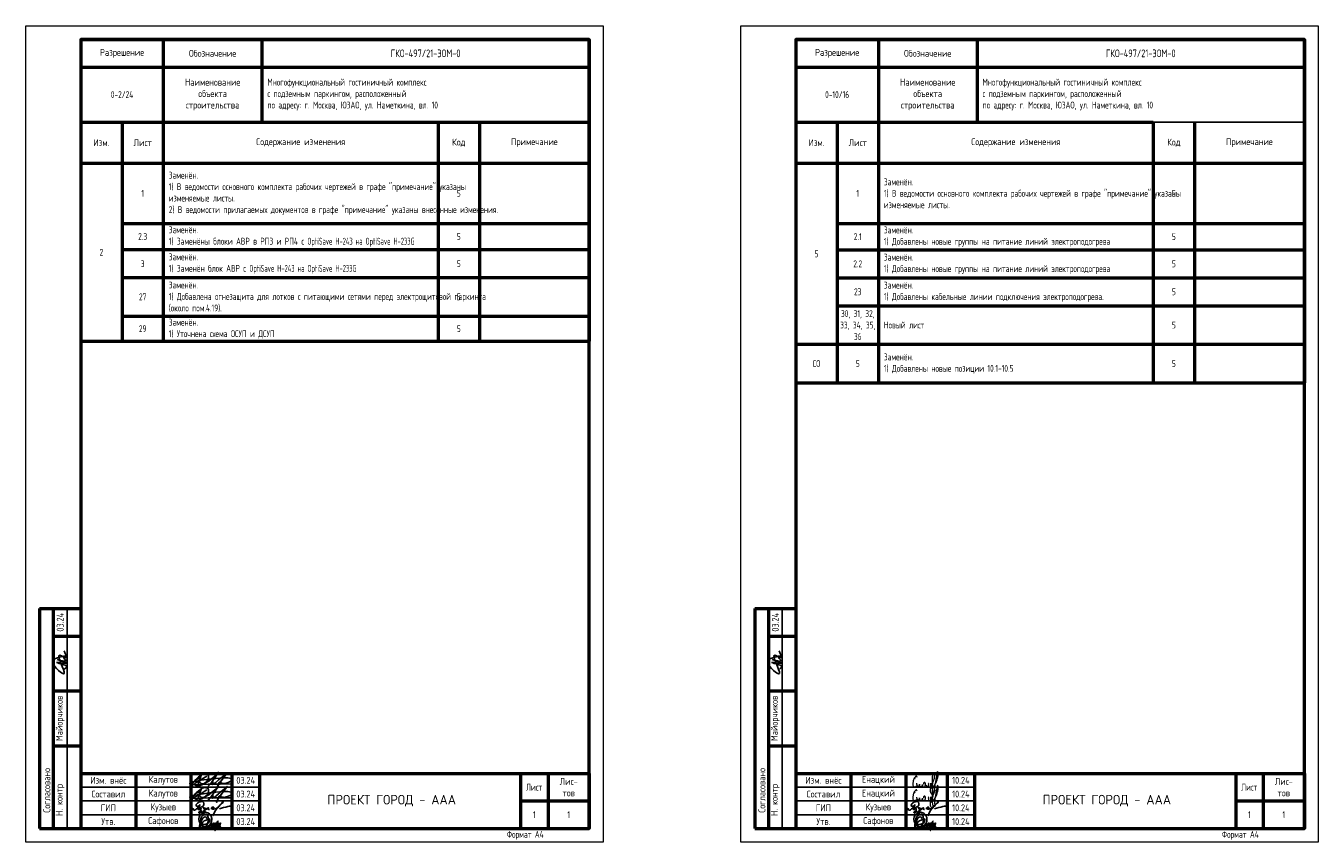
# Model space of a CAD drawing. Header units: millimetres. Extents: x -101899 to 582947, y -77476 to 345289.
# Tile 68 of 100: x 3782 to 50798, y 230389 to 260089. Entities that reach past the tile are written whole.
import ezdxf

# ---------------------------------------------------------------- set-up
doc = ezdxf.new("R2010")
doc.units = ezdxf.units.MM
doc.layers.add('A-____-NOTE-TEXT', color=5, linetype='Continuous', lineweight=5, true_color=0x0000ff)
doc.layers.add('pecat', color=7, linetype='Continuous')
doc.layers.add('ФОРМАТ', color=7, linetype='Continuous', lineweight=18)
doc.styles.add('$_Electrical_gost', font='cs_gost2304.shx', dxfattribs={"width": 0.8})
doc.styles.get("Standard").update_dxf_attribs({"font": 'arial.ttf'})

# ---------------------------------------------------------------- blocks, each defined once
blk = doc.blocks.new('*T375')
at = {"color": 0, "linetype": 'ByBlock', "lineweight": 50, "transparency": 16777216}
for p, q in [((0, 0), (18500, 0)), ((0, 0), (0, -10978)), ((3000, 0), (3000, -10978)), ((6590, 0), (6590, -3000)), ((18500, 0), (18500, -10978)), ((0, -1000), (18500, -1000)), ((0, -3000), (18500, -3000)), ((1500, -3000), (1500, -10978)), ((13000, -3000), (13000, -10978)), ((14500, -3000), (14500, -10978)), ((0, -4500), (18500, -4500)), ((1500, -6686), (18500, -6686)), ((1500, -7643), (18500, -7643)), ((1500, -8660), (18500, -8660)), ((1500, -10059), (18500, -10059)), ((0, -10978), (18500, -10978))]:
    blk.add_line(p, q, dxfattribs=at)
at = {"color": 0, "transparency": 16777216, "char_height": 250, "style": '$_Electrical_gost'}
for s, insert, width, attachment_point in [('\\A1;{\\W1;\\C256;Разрешение}', (1500, -500), 2700, 5), ('\\A1;{\\W1;\\C256;Обозначение}', (4795, -500), 3289.74, 5), ('{\\H1.125x;\\C256;ГКО-497/21-ЭОМ-0}', (12545, -500), 11610.26, 5), ('0-2/24', (1500, -2000), 2800, 5), ('\\A1;{\\W1;\\C256;Наименование \\Pобъекта\\Pстроительства}', (4795, -2000), 3189.74, 5), ('{\\C256;Многофункциональный гостиничный комплекс\\Pс подземным паркингом, расположенный\\Pпо адресу: г. Москва, ЮЗАО, ул. Наметкина, вл. 10}', (6790, -2000), 11510.26, 4), ('{\\W1;Изм.}', (750, -3750), 1300, 5), ('{\\W1;Лист}', (2250, -3750), 1300, 5), ('\\A1;{\\W1;\\C256;Содержание изменения}', (8000, -3750), 9600, 5), ('{\\W1;Код}', (13750, -3750), 1100, 5), ('{\\W1;Примечание}', (16500, -3750), 3600, 5), ('Заменён.\\P1) В ведомости основного комплекта рабочих чертежей в графе "примечание" указаны изменяемые листы.\\P2) В ведомости прилагаемых документов в графе "примечание" указаны внесённые изменения.', (3200, -5593), 9600, 4), ('1', (2250, -5593), 1300, 5), ('5', (13750, -5593), 1100, 5), ('2.3', (2250, -7165), 1300, 5), ('Заменён.\\P1) Заменёны блоки АВР в РП3 и РП4 с {\\W0.7;\\C256;OptiSave Н-243 на OptiSave Н-233G}', (3200, -7165), 9600, 4), ('5', (13750, -7165), 1100, 5), ('2', (750, -7739), 1300, 5), ('3', (2250, -8152), 1300, 5), ('Заменён.\\P1) Заменён блок АВР с {\\W0.7;\\C256;OptiSave Н-243 на OptiSave Н-233G}', (3200, -8152), 9600, 4), ('5', (13750, -8152), 1100, 5), ('Заменён.\\P1) Добавлена огнезащита для лотков с питающими сетями перед электрощитовой паркинга (около пом.4.19).', (3200, -9359), 9600, 4), ('27', (2250, -9359), 1300, 5), ('5', (13750, -9359), 1100, 5), ('Заменён.\\P1) Уточнена схема ОСУП и ДСУП', (3200, -10518), 9600, 4), ('29', (2250, -10518), 1300, 5), ('5', (13750, -10518), 1100, 5)]:
    blk.add_mtext(s, dxfattribs=dict(at, insert=insert, width=width, attachment_point=attachment_point))
blk = doc.blocks.new('*T377')
at = {"color": 0, "linetype": 'ByBlock', "lineweight": 50, "transparency": 16777216}
for p, q in [((0, 0), (18500, 0)), ((0, 0), (0, -2000)), ((2000, 0), (2000, -2000)), ((4000, 0), (4000, -2000)), ((5500, 0), (5500, -2000)), ((6500, 0), (6500, -2000)), ((16000, 0), (16000, -2000)), ((17000, 0), (17000, -2000)), ((18500, 0), (18500, -2000)), ((16000, -1000), (18500, -1000)), ((4000, -2000), (5500, -2000)), ((6500, -2000), (18500, -2000))]:
    blk.add_line(p, q, dxfattribs=at)
at = {"color": 0, "linetype": 'ByBlock', "lineweight": -2, "transparency": 16777216}
for p, q in [((0, -500), (6500, -500)), ((0, -1000), (6500, -1000)), ((0, -1500), (6500, -1500)), ((0, -2000), (4000, -2000)), ((5500, -2000), (6500, -2000))]:
    blk.add_line(p, q, dxfattribs=at)
at = {"color": 0, "transparency": 16777216, "char_height": 250, "style": '$_Electrical_gost'}
for s, insert, width, attachment_point in [('{\\W0.9;Изм. внёс}', (1000, -250), 1990, 5), ('{\\W0.9;Калутов}', (3000, -250), 1990, 5), ('{\\W0.9;03.24}', (6000, -250), 990, 5), ('Лист', (16200, -500), 600, 4), ('{\\W1;Лис-\\Pтов} ', (17750, -500), 1100, 5), ('{\\W1;Составил}', (1000, -750), 1990, 5), ('{\\W0.9;Калутов}', (3000, -750), 1990, 5), ('{\\W0.9;03.24}', (6000, -750), 990, 5), ('{\\W1;ГИП}', (1000, -1250), 1990, 5), ('{\\W0.9;Кузыев}', (3000, -1250), 1990, 5), ('{\\W0.9;03.24}', (6000, -1250), 990, 5), ('1', (16500, -1500), 600, 5), ('1', (17750, -1500), 1100, 5), ('{\\W1;Утв.}', (1000, -1750), 1990, 5), ('{\\W0.9;Сафонов}', (3000, -1750), 1990, 5), ('{\\W0.9;03.24}', (6000, -1750), 990, 5)]:
    blk.add_mtext(s, dxfattribs=dict(at, insert=insert, width=width, attachment_point=attachment_point))
blk = doc.blocks.new('*T378')
at = {"color": 0, "linetype": 'ByBlock', "lineweight": 50, "transparency": 16777216}
for p, q in [((0, 0), (1500, 0)), ((0, 0), (0, -8000)), ((500, 0), (500, -8000)), ((1500, 0), (1500, -8000)), ((500, -1000), (1500, -1000)), ((500, -3000), (1500, -3000)), ((500, -5000), (1500, -5000)), ((0, -8000), (1500, -8000))]:
    blk.add_line(p, q, dxfattribs=at)
at = {"color": 0, "linetype": 'ByBlock', "lineweight": -2, "transparency": 16777216}
blk.add_line((1000, 0), (1000, -8000), dxfattribs=at)
at = {"color": 0, "transparency": 16777216, "char_height": 250, "rotation": 90, "style": '$_Electrical_gost'}
for s, insert, width, attachment_point in [('{\\W0.9;03.24}', (750, -500), 990, 5), ('{\\W0.9;Майорчиков}', (750, -4000), 1990, 5), ('{\\W1;   Согласовано}', (388, -6826), 7990, 8), ('{\\W1;   Н. контр}', (906, -7175), 2990, 8)]:
    blk.add_mtext(s, dxfattribs=dict(at, insert=insert, width=width, attachment_point=attachment_point))
blk = doc.blocks.new('А.Майорчиков')
at = {"layer": 'pecat', "color": 0, "linetype": 'ByBlock', "lineweight": -2}
for points in [[(9.15, 0.19), (6.53, 5.2), (2.48, 0.9), (9.34, 2.54), (8.41, 0.28), (10.98, 0.93)], [(4.13, 0.87), (4.88, 0.03), (6.46, 3.37), (6.66, 3.84)], [(7.72, 3.61), (6.35, 0.21), (6.57, 3.01), (6.66, 3.84)], [(7.72, 3.61), (7.56, 0.35), (8.6, 1.07), (9.07, 0.08), (9.15, 0.19)]]:
    blk.add_spline(points, degree=3, dxfattribs=at)
blk = doc.blocks.new('*T467')
at = {"color": 0, "linetype": 'ByBlock', "lineweight": 50, "transparency": 16777216}
for p, q in [((0, 0), (18500, 0)), ((0, 0), (0, -12490)), ((3000, 0), (3000, -12490)), ((6590, 0), (6590, -3000)), ((18500, 0), (18500, -12490)), ((0, -1000), (18500, -1000)), ((0, -3000), (13000, -3000)), ((1500, -3000), (1500, -12490)), ((13000, -3000), (13000, -12490)), ((14500, -3000), (14500, -12490)), ((0, -4500), (18500, -4500)), ((1500, -6686), (18500, -6686)), ((1500, -7651), (18500, -7651)), ((1500, -8668), (18500, -8668)), ((1500, -9685), (18500, -9685)), ((0, -11087), (18500, -11087)), ((0, -12490), (18500, -12490))]:
    blk.add_line(p, q, dxfattribs=at)
at = {"color": 0, "linetype": 'ByBlock', "lineweight": -2, "transparency": 16777216}
blk.add_line((13000, -3000), (18500, -3000), dxfattribs=at)
at = {"color": 0, "transparency": 16777216, "char_height": 250, "style": '$_Electrical_gost'}
for s, insert, width, attachment_point in [('\\A1;{\\W1;\\C256;Разрешение}', (1500, -500), 2700, 5), ('\\A1;{\\W1;\\C256;Обозначение}', (4795, -500), 3289.74, 5), ('{\\H1.125x;\\C256;ГКО-497/21-ЭОМ-0}', (12545, -500), 11610.26, 5), ('0-10/16', (1500, -2000), 2800, 5), ('\\A1;{\\W1;\\C256;Наименование \\Pобъекта\\Pстроительства}', (4795, -2000), 3189.74, 5), ('{\\C256;Многофункциональный гостиничный комплекс\\Pс подземным паркингом, расположенный\\Pпо адресу: г. Москва, ЮЗАО, ул. Наметкина, вл. 10}', (6790, -2000), 11510.26, 4), ('{\\W1;Изм.}', (750, -3750), 1300, 5), ('{\\W1;Лист}', (2250, -3750), 1300, 5), ('\\A1;{\\W1;\\C256;Содержание изменения}', (8000, -3750), 9600, 5), ('{\\W1;Код}', (13750, -3750), 1100, 5), ('{\\W1;Примечание}', (16500, -3750), 3600, 5), ('Заменён.\\P1) В ведомости основного комплекта рабочих чертежей в графе "примечание" указаны изменяемые листы.', (3200, -5593), 9600, 4), ('1', (2250, -5593), 1300, 5), ('5', (13750, -5593), 1100, 5), ('2.1', (2250, -7168), 1300, 5), ('Заменён.\\P1) Добавлены новые группы на питание линий электроподогрева', (3200, -7168), 9600, 4), ('5', (13750, -7168), 1100, 5), ('5', (750, -7794), 1300, 5), ('Заменён.\\P1) Добавлены новые группы на питание линий электроподогрева', (3200, -8159), 9600, 4), ('2.2', (2250, -8159), 1300, 5), ('5', (13750, -8159), 1100, 5), ('Заменён.\\P1) Добавлены кабельные линии подключения электроподогрева.', (3200, -9176), 9600, 4), ('23', (2250, -9176), 1300, 5), ('5', (13750, -9176), 1100, 5), ('30, 31, 32, 33, 34, 35, 36', (2250, -10386), 1300, 5), ('Новый лист', (3200, -10386), 9600, 4), ('5', (13750, -10386), 1100, 5), ('СО', (750, -11788), 1300, 5), ('5', (2250, -11788), 1300, 5), ('Заменён.\\P1) Добавлены новые позиции 10.1-10.5', (3200, -11788), 9600, 4), ('5', (13750, -11788), 1100, 5)]:
    blk.add_mtext(s, dxfattribs=dict(at, insert=insert, width=width, attachment_point=attachment_point))
blk = doc.blocks.new('*T468')
at = {"color": 0, "linetype": 'ByBlock', "lineweight": 50, "transparency": 16777216}
for p, q in [((0, 0), (18500, 0)), ((0, 0), (0, -2000)), ((2000, 0), (2000, -2000)), ((4000, 0), (4000, -2000)), ((5500, 0), (5500, -2000)), ((6500, 0), (6500, -2000)), ((16000, 0), (16000, -2000)), ((17000, 0), (17000, -2000)), ((18500, 0), (18500, -2000)), ((16000, -1000), (18500, -1000)), ((4000, -2000), (5500, -2000)), ((6500, -2000), (18500, -2000))]:
    blk.add_line(p, q, dxfattribs=at)
at = {"color": 0, "linetype": 'ByBlock', "lineweight": -2, "transparency": 16777216}
for p, q in [((0, -500), (6500, -500)), ((0, -1000), (6500, -1000)), ((0, -1500), (6500, -1500)), ((0, -2000), (4000, -2000)), ((5500, -2000), (6500, -2000))]:
    blk.add_line(p, q, dxfattribs=at)
at = {"color": 0, "transparency": 16777216, "char_height": 250, "style": '$_Electrical_gost'}
for s, insert, width, attachment_point in [('{\\W0.9;Изм. внёс}', (1000, -250), 1990, 5), ('{\\W0.9;Енацкий}', (3000, -250), 1990, 5), ('{\\W0.9;10.24}', (6000, -250), 990, 5), ('Лист', (16200, -500), 600, 4), ('{\\W1;Лис-\\Pтов} ', (17750, -500), 1100, 5), ('{\\W1;Составил}', (1000, -750), 1990, 5), ('{\\W0.9;Енацкий}', (3000, -750), 1990, 5), ('{\\W0.9;10.24}', (6000, -750), 990, 5), ('{\\W1;ГИП}', (1000, -1250), 1990, 5), ('{\\W0.9;Кузыев}', (3000, -1250), 1990, 5), ('{\\W0.9;10.24}', (6000, -1250), 990, 5), ('1', (16500, -1500), 600, 5), ('1', (17750, -1500), 1100, 5), ('{\\W1;Утв.}', (1000, -1750), 1990, 5), ('{\\W0.9;Сафонов}', (3000, -1750), 1990, 5), ('{\\W0.9;10.24}', (6000, -1750), 990, 5)]:
    blk.add_mtext(s, dxfattribs=dict(at, insert=insert, width=width, attachment_point=attachment_point))
blk = doc.blocks.new('*T469')
at = {"color": 0, "linetype": 'ByBlock', "lineweight": 50, "transparency": 16777216}
for p, q in [((0, 0), (1500, 0)), ((0, 0), (0, -8000)), ((500, 0), (500, -8000)), ((1500, 0), (1500, -8000)), ((500, -1000), (1500, -1000)), ((500, -3000), (1500, -3000)), ((500, -5000), (1500, -5000)), ((0, -8000), (1500, -8000))]:
    blk.add_line(p, q, dxfattribs=at)
at = {"color": 0, "linetype": 'ByBlock', "lineweight": -2, "transparency": 16777216}
blk.add_line((1000, 0), (1000, -8000), dxfattribs=at)
at = {"color": 0, "transparency": 16777216, "char_height": 250, "rotation": 90, "style": '$_Electrical_gost'}
for s, insert, width, attachment_point in [('{\\W0.9;03.24}', (750, -500), 990, 5), ('{\\W0.9;Майорчиков}', (750, -4000), 1990, 5), ('{\\W1;   Согласовано}', (388, -6826), 7990, 8), ('{\\W1;   Н. контр}', (906, -7175), 2990, 8)]:
    blk.add_mtext(s, dxfattribs=dict(at, insert=insert, width=width, attachment_point=attachment_point))

msp = doc.modelspace()

# ---------------------------------------------------------------- linework, layer by layer
at = {"color": 5, "ltscale": 100}
for points in [[(10092.2, 232619.2, 0.103904), (10125.4, 232550.5, 0.2350713), (10202.8, 232510, 0.1615215), (10321.6, 232562.4, 0.1288083), (10418.2, 232680.2, 0.0851825), (10430.8, 232763.3, 0.1753776), (10402.7, 232842.5, 0.1915956), (10280.8, 232875.6, 0.1190184), (10161.2, 232829.4, 0.0271183), (10034.9, 232735.9, 0.0924447), (9887.5, 232565.4, 0.0626343), (9839.1, 232470.7, 0.3356843), (9862, 232402.8, 0.1746984), (10008.8, 232396.1), (10180, 232470.5, 0.0346471), (10433.7, 232612.3), (10528.9, 232681.7), (10656.4, 232790), (10795.9, 232930.9), (10506.6, 232527.1), (10418.3, 232420.9), (10567.2, 232592.6, -0.7633251), (10590.7, 232582.7, -0.0651771), (10585.4, 232553.2), (10565.6, 232483.4, 0.052351), (10694.7, 232564.9), (10796.8, 232650.2, 0.0266965), (10887, 232728.8), (11013.7, 232829.9), (11106, 232913.9), (10979.1, 232726.5), (10856.2, 232577.1), (10770.9, 232454.9), (10724.1, 232332.6), (10807.1, 232551.3, -0.5538621), (10867.4, 232565.9, 0.0926124), (10913.3, 232530.8, 0.0875177), (11003.3, 232517.9, 0.0692528), (11142.1, 232556.1), (11209.9, 232592, 0.092964), (11272.8, 232642.1, 0.4843344), (11241, 232710.4, 0.0504862), (11135.8, 232728.6, 0.0397149), (10979.1, 232726.5), (10690.9, 232706.5), (10562.4, 232697.5), (10157.7, 232639.6), (9861.9, 232580.6), (9768.7, 232554.2, 0.3246198), (9752.1, 232516.6, 0.2758008), (9799.3, 232486.1), (10004.2, 232473.9), (10413.4, 232498), (10601.7, 232500.5), (10846.5, 232503.8), (11024.6, 232506.2), (11318, 232501.2)], [(9952.4, 232653.9, 0.1869387), (10165.4, 232821.4, 0.0165586), (10048, 232485.2, -0.4586332), (9933.5, 232470.2, -0.4636946), (9944.8, 232537.5), (10123.5, 232639.2), (10369.9, 232787.1)], [(10092.2, 232119.2, 0.103904), (10125.4, 232050.5, 0.2350713), (10202.8, 232010, 0.1615215), (10321.6, 232062.4, 0.1288083), (10418.2, 232180.2, 0.0851825), (10430.8, 232263.3, 0.1753776), (10402.7, 232342.5, 0.1915956), (10280.8, 232375.6, 0.1190184), (10161.2, 232329.4, 0.0271183), (10034.9, 232235.9, 0.0924447), (9887.5, 232065.4, 0.0626343), (9839.1, 231970.7, 0.3356843), (9862, 231902.8, 0.1746984), (10008.8, 231896.1), (10180, 231970.5, 0.0346471), (10433.7, 232112.3), (10528.9, 232181.7), (10656.4, 232290), (10795.9, 232430.9), (10506.6, 232027.1), (10418.3, 231920.9), (10567.2, 232092.6, -0.7633251), (10590.7, 232082.7, -0.0651771), (10585.4, 232053.2), (10565.6, 231983.4, 0.052351), (10694.7, 232064.9), (10796.8, 232150.2, 0.0266965), (10887, 232228.8), (11013.7, 232329.9), (11106, 232413.9), (10979.1, 232226.5), (10856.2, 232077.1), (10770.9, 231954.9), (10724.1, 231832.6), (10807.1, 232051.3, -0.5538621), (10867.4, 232065.9, 0.0926124), (10913.3, 232030.8, 0.0875177), (11003.3, 232017.9, 0.0692528), (11142.1, 232056.1), (11209.9, 232092, 0.092964), (11272.8, 232142.1, 0.4843344), (11241, 232210.4, 0.0504862), (11135.8, 232228.6, 0.0397149), (10979.1, 232226.5), (10690.9, 232206.5), (10562.4, 232197.5), (10157.7, 232139.6), (9861.9, 232080.6), (9768.7, 232054.2, 0.3246198), (9752.1, 232016.6, 0.2758008), (9799.3, 231986.1), (10004.2, 231973.9), (10413.4, 231998), (10601.7, 232000.5), (10846.5, 232003.8), (11024.6, 232006.2), (11318, 232001.2)], [(9952.4, 232153.9, 0.1869387), (10165.4, 232321.4, 0.0165586), (10048, 231985.2, -0.4586332), (9933.5, 231970.2, -0.4636946), (9944.8, 232037.5), (10123.5, 232139.2), (10369.9, 232287.1)]]:
    msp.add_lwpolyline(points, format="xyb", dxfattribs=at)
at = {"color": 5}
for points in [[(10002.6, 231683.2), (9979.7, 231724.6), (10001.2, 231781.7), (10049.7, 231824.5), (10146.8, 231868.1), (10183.3, 231873.8), (10235.4, 231848.1), (10259.7, 231793.1), (10248.3, 231727.5), (10151.8, 231658.3), (10076.1, 231650.4), (10027.6, 231669.7), (10026.9, 231689), (10061.2, 231706.1), (10073.5, 231666.4), (10043.8, 231619.2), (10037, 231592.6), (10054.6, 231581.3), (10096.7, 231592.3), (10117.4, 231611.5), (10121, 231622), (10116.8, 231624.8), (10113.1, 231622), (10115.1, 231618.6), (10117.4, 231618), (10120.5, 231605.3), (10160.6, 231606.2), (10161.2, 231605.6), (10157.3, 231601.4), (10152.7, 231597), (10152.3, 231578.4), (10147.9, 231490.7), (10112.8, 231447.5), (10080.7, 231456.3), (10077.7, 231482.6), (10096.7, 231508.2), (10134.8, 231526.5)], [(10511, 231615.1), (10532.7, 231604.7), (10588.3, 231618.9), (10622.8, 231643.4), (10623.7, 231658.4), (10604.4, 231667.4), (10553.4, 231650.9), (10546.4, 231623.6), (10572.8, 231592.5), (10655.8, 231597.7), (10959.4, 231835.8), (10964.2, 231841.5), (10964.2, 231849.1), (10952.3, 231852.9), (10941.4, 231844.4), (10616.9, 231422), (10587.3, 231348.4)], [(36018.9, 231683.2), (35996, 231724.6), (36017.5, 231781.7), (36066, 231824.5), (36163.1, 231868.1), (36199.6, 231873.8), (36251.7, 231848.1), (36276, 231793.1), (36264.6, 231727.5), (36168.1, 231658.3), (36092.4, 231650.4), (36043.9, 231669.7), (36043.2, 231689), (36077.5, 231706.1), (36089.8, 231666.4), (36060.1, 231619.2), (36053.3, 231592.6), (36070.9, 231581.3), (36113, 231592.3), (36133.7, 231611.5), (36137.3, 231622), (36133.1, 231624.8), (36129.4, 231622), (36131.4, 231618.6), (36133.7, 231618), (36136.8, 231605.3), (36176.9, 231606.2), (36177.5, 231605.6), (36173.6, 231601.4), (36169, 231597), (36168.6, 231578.4), (36164.2, 231490.7), (36129.1, 231447.5), (36097, 231456.3), (36094, 231482.6), (36113, 231508.2), (36151.1, 231526.5)], [(36527.3, 231615.1), (36549, 231604.7), (36604.6, 231618.9), (36639.1, 231643.4), (36640, 231658.4), (36620.7, 231667.4), (36569.7, 231650.9), (36562.7, 231623.6), (36589.1, 231592.5), (36672.1, 231597.7), (36975.7, 231835.8), (36980.5, 231841.5), (36980.5, 231849.1), (36968.6, 231852.9), (36957.7, 231844.4), (36633.2, 231422), (36603.6, 231348.4)], [(10118.3, 231754.9), (10076.6, 231682.9), (9986.9, 231596.7), (9901.3, 231553.6), (9868.8, 231586.8), (9879.4, 231627.1)], [(10222.9, 231624.6), (10261.5, 231638.5), (10286.7, 231624.6), (10284.8, 231620), (10255.5, 231601.4), (10269.9, 231593.9), (10296.4, 231542.3), (10290.8, 231480.5), (10235, 231433.6), (10199.7, 231454.5), (10211.3, 231486.6), (10267.1, 231546.1), (10319.2, 231597.2), (10337.4, 231640.4)], [(10337.4, 231640.4), (10319.7, 231586.7), (10322, 231574.9), (10334.1, 231577.2), (10406.2, 231641.8), (10412.7, 231647.8), (10425.7, 231626), (10412.7, 231609.3), (10408.1, 231600.4), (10420.2, 231585.1), (10462, 231573.9)], [(10827.2, 231597.3), (11128.1, 231682.9), (11342.2, 231711)], [(36134.6, 231754.9), (36092.9, 231682.9), (36003.2, 231596.7), (35917.6, 231553.6), (35885.1, 231586.8), (35895.7, 231627.1)], [(36239.2, 231624.6), (36277.8, 231638.5), (36303, 231624.6), (36301.1, 231620), (36271.8, 231601.4), (36286.2, 231593.9), (36312.7, 231542.3), (36307.1, 231480.5), (36251.3, 231433.6), (36216, 231454.5), (36227.6, 231486.6), (36283.4, 231546.1), (36335.5, 231597.2), (36353.7, 231640.4)], [(36353.7, 231640.4), (36336, 231586.7), (36338.3, 231574.9), (36350.4, 231577.2), (36422.5, 231641.8), (36429, 231647.8), (36442, 231626), (36429, 231609.3), (36424.4, 231600.4), (36436.5, 231585.1), (36478.3, 231573.9)], [(36843.4, 231597.3), (37144.4, 231682.9), (37358.5, 231711)]]:
    msp.add_spline(points, degree=3, dxfattribs=at)
at = {"color": 5, "ltscale": 100}
for points in [[(10365.2, 231247.1), (10359.5, 231269.4), (10347.2, 231317.7), (10255.3, 231308.9), (10189.4, 231238.6), (10168.7, 231125.7), (10164.1, 230995.1), (10308.9, 230902.8), (10418.6, 231087.3), (10428, 231231.5), (10382.5, 231451.7), (10185.4, 231357.1), (10132.1, 231198.2), (10122.8, 231083.4), (10083.2, 230845.8), (10206.3, 231139.5), (10319, 231177.4), (10495.1, 231274.1), (10451.3, 231050.4), (10342.4, 231065.2), (10079.9, 230981.5), (10225.2, 230984.7), (10426.1, 230888.7), (10577.9, 231168.3), (10525.7, 231346.3), (10438.6, 231459.2), (10283.4, 231494.4), (10168.8, 231424.5), (10072.3, 231318.8), (10052.8, 231051.2), (10419.4, 230807.7), (10649.5, 231166), (10562.8, 231000.5), (10523.6, 230877.4), (10713.1, 231152.6), (10641.8, 231042.1), (10630.5, 231002.3), (10629.3, 230944.9), (10659.1, 230940.1), (10674.4, 230965.2), (10681.1, 230994.9), (10696.7, 231028.3), (10710.2, 231056.9), (10723, 231079.9), (10737.3, 231099.8), (10749.5, 231115.9), (10766, 231130.3), (10779.2, 231178.6), (10734.6, 231107.6), (10724.9, 231066.5), (10705.9, 230967.7), (10634.7, 230658), (10709.8, 230993), (10737.8, 231083), (10739, 231086.6), (10739.4, 231088), (10740.5, 231091.2), (10751.5, 231097.2), (10795.1, 231085.4), (10760.5, 231019.1), (10744.2, 230982.3), (10757, 230930.4), (10790.1, 231013.8), (10826.4, 231146), (10792, 231004.6), (10788, 230939.6), (10831.6, 230999), (10841.7, 231027.8), (10858, 231063), (10871.5, 231099.5), (10852.6, 231040.8), (10848.1, 231013.7), (10841.1, 230982.1), (10840.8, 230961.3), (10845.1, 230933.5), (10859.7, 230953.9), (10870.2, 230968.5)], [(36381.5, 231247.1), (36375.8, 231269.4), (36363.5, 231317.7), (36271.6, 231308.9), (36205.7, 231238.6), (36185, 231125.7), (36180.4, 230995.1), (36325.2, 230902.8), (36434.9, 231087.3), (36444.3, 231231.5), (36398.8, 231451.7), (36201.7, 231357.1), (36148.4, 231198.2), (36139.1, 231083.4), (36099.5, 230845.8), (36222.6, 231139.5), (36335.3, 231177.4), (36511.4, 231274.1), (36467.6, 231050.4), (36358.7, 231065.2), (36096.2, 230981.5), (36241.5, 230984.7), (36442.4, 230888.7), (36594.2, 231168.3), (36542, 231346.3), (36454.9, 231459.2), (36299.7, 231494.4), (36185.1, 231424.5), (36088.6, 231318.8), (36069.1, 231051.2), (36435.7, 230807.7), (36665.8, 231166), (36579.1, 231000.5), (36539.9, 230877.4), (36729.4, 231152.6), (36658.1, 231042.1), (36646.8, 231002.3), (36645.6, 230944.9), (36675.4, 230940.1), (36690.7, 230965.2), (36697.4, 230994.9), (36713, 231028.3), (36726.5, 231056.9), (36739.3, 231079.9), (36753.6, 231099.8), (36765.8, 231115.9), (36782.3, 231130.3), (36795.5, 231178.6), (36750.9, 231107.6), (36741.2, 231066.5), (36722.2, 230967.7), (36651, 230658), (36726.1, 230993), (36754.1, 231083), (36755.3, 231086.6), (36755.7, 231088), (36756.8, 231091.2), (36767.8, 231097.2), (36811.4, 231085.4), (36776.8, 231019.1), (36760.5, 230982.3), (36773.3, 230930.4), (36806.4, 231013.8), (36842.7, 231146), (36808.3, 231004.6), (36804.3, 230939.6), (36847.9, 230999), (36858, 231027.8), (36874.3, 231063), (36887.8, 231099.5), (36868.9, 231040.8), (36864.4, 231013.7), (36857.4, 230982.1), (36857.1, 230961.3), (36861.4, 230933.5), (36876, 230953.9), (36886.5, 230968.5)]]:
    msp.add_open_spline(points, degree=3, knots=[0, 0, 0, 0, 43.954282, 94.9773207, 156.5028683, 242.6883716, 336.2258367, 420.8432495, 517.2015714, 697.9265379, 776.889726, 911.3804335, 999.2889969, 1133.1942655, 1205.4012125, 1356.8755704, 1459.0790045, 1556.7075548, 1619.3262083, 1798.4932999, 1887.6322596, 1895.1912282, 2086.391676, 2299.0023667, 2382.8779716, 2482.0849356, 2590.3128962, 2688.3611992, 2755.3871332, 2891.776255, 3214.9718916, 3319.3363141, 3425.9444063, 3434.7130674, 3574.6416063, 3590.9482835, 3666.0332241, 3680.9686673, 3698.8879507, 3711.0793823, 3739.5915368, 3765.1770437, 3789.467663, 3807.5246567, 3821.1941339, 3842.2713721, 3849.5986737, 3870.3158471, 3909.3059938, 3939.7018838, 3980.8389181, 4130.7260952, 4327.4118537, 4335.7760048, 4335.7760048, 4335.7760048, 4338.7150105, 4342.8324386, 4360.9101836, 4415.3150532, 4445.3271674, 4464.6343855, 4493.2508096, 4570.4512586, 4661.8578223, 4667.4570583, 4689.6289017, 4746.7411094, 4768.0623651, 4778.8762861, 4808.1724194, 4831.3271494, 4857.5209786, 4870.5858628, 4880.1829236, 4904.7657743, 4904.7657743, 4904.7657743, 4904.7657743], dxfattribs=at)
at = {"layer": 'A-____-NOTE-TEXT'}
msp.add_line((36510.5, 232470.6), (36595.3, 232407.7), dxfattribs=at)
for points, knots in [([(36208.9, 232747), (36205, 232762.4), (36196.3, 232796.9), (36167.1, 232787.2), (36140.3, 232764.4), (36118.8, 232742.2), (36113.7, 232718.2), (36122.8, 232672.9), (36139.4, 232706.7), (36117.4, 232739.4), (36101.1, 232719.5), (36085.6, 232673.9), (36073.6, 232642.3), (36064.2, 232612.1), (36058.4, 232571), (36054.2, 232527.5), (36046.4, 232480.6), (36052.3, 232441.1), (36073.3, 232408.4), (36103.5, 232388.6), (36130.3, 232413.9), (36144.2, 232427)], [0, 0, 0, 0, 0.001561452, 0.002373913, 0.003186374, 0.004262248, 0.005338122, 0.005764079, 0.007204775, 0.007866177, 0.008897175, 0.009928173, 0.011033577, 0.01213898, 0.01353242, 0.01492586, 0.016521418, 0.018116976, 0.018942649, 0.019768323, 0.021640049, 0.021640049, 0.021640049, 0.021640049]), ([(36630.7, 232527.7), (36625.9, 232524), (36613.2, 232513.9), (36619.2, 232471.2), (36614.7, 232422.1), (36670, 232369.8), (36712.8, 232413.7), (36707.1, 232464.9), (36702.4, 232607.5), (36702.3, 232437.7), (36718.5, 232386.3), (36724.1, 232356.7), (36683, 232346.5), (36778.6, 232498.8), (36792.8, 232593.6), (36853.2, 232748.1), (36847.8, 233007.9), (36749.9, 232793.6), (36756.7, 232636), (36743.9, 232402.8), (36772.6, 232227.8), (36783.4, 232130.5), (36754.6, 232084.6), (36691.9, 232225), (36693.8, 232280), (36690.1, 232358.9), (36760.8, 232352.6), (36833.4, 232427.2), (36895.2, 232546.6), (36937.9, 232672.2), (36973.9, 232790.4), (36988.7, 232869.7), (36947, 232995.7), (36895.9, 232716.4), (36880.8, 232592.3), (36829.9, 232374.3), (36842.4, 232281.6), (36847.1, 232246.6)], [0, 0, 0, 0, 0.1713934, 0.462094, 1.1557371, 1.720369, 2.1344757, 2.5815547, 3.4137284, 4.7274632, 4.9551971, 5.268252, 5.3861227, 5.9747344, 8.2758161, 9.7098525, 11.3794575, 12.7385587, 14.0858502, 16.758326, 19.4004923, 19.4583999, 19.7018981, 20.6588855, 22.0059259, 22.2117867, 22.7464136, 23.5203457, 25.302356, 26.7089622, 27.5323647, 28.93512, 29.4305176, 30.4520045, 33.8455506, 35.5980427, 36.6598002, 36.6598002, 36.6598002, 36.6598002]), ([(36208.9, 232247), (36205, 232262.4), (36196.3, 232296.9), (36167.1, 232287.2), (36140.3, 232264.4), (36118.8, 232242.2), (36113.7, 232218.2), (36122.8, 232172.9), (36139.4, 232206.7), (36117.4, 232239.4), (36101.1, 232219.5), (36085.6, 232173.9), (36073.6, 232142.3), (36064.2, 232112.1), (36058.4, 232071), (36054.2, 232027.5), (36046.4, 231980.6), (36052.3, 231941.1), (36073.3, 231908.4), (36103.5, 231888.6), (36130.3, 231913.9), (36144.2, 231927)], [0, 0, 0, 0, 0.001561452, 0.002373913, 0.003186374, 0.004262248, 0.005338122, 0.005764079, 0.007204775, 0.007866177, 0.008897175, 0.009928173, 0.011033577, 0.01213898, 0.01353242, 0.01492586, 0.016521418, 0.018116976, 0.018942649, 0.019768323, 0.021640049, 0.021640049, 0.021640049, 0.021640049]), ([(36188.8, 232530.8), (36190.2, 232517.7), (36195, 232480), (36202.2, 232426.8), (36206.4, 232391.1), (36208.1, 232370.2), (36200.8, 232391.6), (36195.3, 232425.8), (36196.8, 232448), (36213.6, 232443.2), (36238.3, 232430), (36258.9, 232427.4), (36277.8, 232444.7), (36291, 232475.1), (36300, 232509.8), (36294, 232493.6), (36288.5, 232461.4), (36289.4, 232443), (36302.1, 232424.7), (36321.8, 232412.8), (36342.8, 232409.1), (36364.5, 232413.5), (36382.4, 232425.7), (36394.8, 232443.1), (36401.4, 232463.1), (36404.8, 232499.2), (36402.9, 232474.9), (36405.1, 232442.9), (36408.8, 232423.4), (36417.7, 232406.1), (36437.1, 232397.6), (36461.8, 232400.6), (36483.3, 232411.2), (36495.8, 232425.8), (36503.9, 232443.3), (36508.6, 232460.5), (36511.9, 232479), (36513.9, 232498.2), (36512.8, 232517.5), (36507.3, 232535.5), (36496.1, 232551.7), (36477.9, 232565.9), (36456.4, 232558.3), (36441.4, 232529.5), (36443.7, 232508), (36444.8, 232495.4)], [0, 0, 0, 0, 0.001294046, 0.002588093, 0.003235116, 0.004205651, 0.005477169, 0.006079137, 0.006681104, 0.007584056, 0.008235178, 0.008804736, 0.009374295, 0.010246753, 0.010891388, 0.012180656, 0.012640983, 0.013364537, 0.014154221, 0.014797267, 0.015440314, 0.016136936, 0.016833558, 0.017356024, 0.01787849, 0.018351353, 0.019661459, 0.0200997, 0.020609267, 0.021373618, 0.022137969, 0.022942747, 0.02354633, 0.024298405, 0.024849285, 0.025400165, 0.025951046, 0.026568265, 0.027185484, 0.027802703, 0.028419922, 0.029010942, 0.029761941, 0.030575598, 0.031827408, 0.031827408, 0.031827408, 0.031827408]), ([(36630.7, 232027.7), (36625.9, 232024), (36613.2, 232013.9), (36619.2, 231971.2), (36614.7, 231922.1), (36670, 231869.8), (36712.8, 231913.7), (36707.1, 231964.9), (36702.4, 232107.5), (36702.3, 231937.7), (36718.5, 231886.3), (36724.1, 231856.7), (36683, 231846.5), (36778.6, 231998.8), (36792.8, 232093.6), (36853.2, 232248.1), (36847.8, 232507.9), (36749.9, 232293.6), (36756.7, 232136), (36743.9, 231902.8), (36772.6, 231727.8), (36783.4, 231630.5), (36754.6, 231584.6), (36691.9, 231725), (36693.8, 231780), (36690.1, 231858.9), (36760.8, 231852.6), (36833.4, 231927.2), (36895.2, 232046.6), (36937.9, 232172.2), (36973.9, 232290.4), (36988.7, 232369.7), (36947, 232495.7), (36895.9, 232216.4), (36880.8, 232092.3), (36829.9, 231874.3), (36842.4, 231781.6), (36847.1, 231746.6)], [0, 0, 0, 0, 0.1713934, 0.462094, 1.1557371, 1.720369, 2.1344757, 2.5815547, 3.4137284, 4.7274632, 4.9551971, 5.268252, 5.3861227, 5.9747344, 8.2758161, 9.7098525, 11.3794575, 12.7385587, 14.0858502, 16.758326, 19.4004923, 19.4583999, 19.7018981, 20.6588855, 22.0059259, 22.2117867, 22.7464136, 23.5203457, 25.302356, 26.7089622, 27.5323647, 28.93512, 29.4305176, 30.4520045, 33.8455506, 35.5980427, 36.6598002, 36.6598002, 36.6598002, 36.6598002]), ([(36188.8, 232030.8), (36190.2, 232017.7), (36195, 231980), (36202.2, 231926.8), (36206.4, 231891.1), (36208.1, 231870.2), (36200.8, 231891.6), (36195.3, 231925.8), (36196.8, 231948), (36213.6, 231943.2), (36238.3, 231930), (36258.9, 231927.4), (36277.8, 231944.7), (36291, 231975.1), (36300, 232009.8), (36294, 231993.6), (36288.5, 231961.4), (36289.4, 231943), (36302.1, 231924.7), (36321.8, 231912.8), (36342.8, 231909.1), (36364.5, 231913.5), (36382.4, 231925.7), (36394.8, 231943.1), (36401.4, 231963.1), (36404.8, 231999.2), (36402.9, 231974.9), (36405.1, 231942.9), (36408.8, 231923.4), (36417.7, 231906.1), (36437.1, 231897.6), (36461.8, 231900.6), (36483.3, 231911.2), (36495.8, 231925.8), (36503.9, 231943.3), (36508.6, 231960.5), (36511.9, 231979), (36513.9, 231998.2), (36512.8, 232017.5), (36507.3, 232035.5), (36496.1, 232051.7), (36477.9, 232065.9), (36456.4, 232058.3), (36441.4, 232029.5), (36443.7, 232008), (36444.8, 231995.4)], [0, 0, 0, 0, 0.001294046, 0.002588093, 0.003235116, 0.004205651, 0.005477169, 0.006079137, 0.006681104, 0.007584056, 0.008235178, 0.008804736, 0.009374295, 0.010246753, 0.010891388, 0.012180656, 0.012640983, 0.013364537, 0.014154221, 0.014797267, 0.015440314, 0.016136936, 0.016833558, 0.017356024, 0.01787849, 0.018351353, 0.019661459, 0.0200997, 0.020609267, 0.021373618, 0.022137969, 0.022942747, 0.02354633, 0.024298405, 0.024849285, 0.025400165, 0.025951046, 0.026568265, 0.027185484, 0.027802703, 0.028419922, 0.029010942, 0.029761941, 0.030575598, 0.031827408, 0.031827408, 0.031827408, 0.031827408])]:
    msp.add_open_spline(points, degree=3, knots=knots, dxfattribs=at)
at = {"layer": 'ФОРМАТ'}
for points in [[(3782.1, 260088.6), (24782.1, 260088.6), (24782.1, 230388.6), (3782.1, 230388.6)], [(29798.4, 260088.6), (50798.4, 260088.6), (50798.4, 230388.6), (29798.4, 230388.6)]]:
    msp.add_lwpolyline(points, close=True, dxfattribs=at)
at = {"layer": 'ФОРМАТ', "lineweight": 50}
for points in [[(5782.1, 230888.6), (24282.1, 230888.6), (24282.1, 259588.6), (5782.1, 259588.6)], [(31798.4, 230888.6), (50298.4, 230888.6), (50298.4, 259588.6), (31798.4, 259588.6)]]:
    msp.add_lwpolyline(points, close=True, dxfattribs=at)

# ---------------------------------------------------------------- block references
for name, p in [('*T375', (5782.1, 259588.6)), ('*T467', (31798.4, 259588.6)), ('*T378', (4282.1, 238888.6)), ('*T469', (30298.4, 238888.6)), ('*T377', (5782.1, 232888.6)), ('*T468', (31798.4, 232888.6))]:
    msp.add_blockref(name, p)
at = {"color": 5, "ltscale": 100, "xscale": 96, "yscale": 96, "zscale": 96, "rotation": 90}
for p in [(5265.8, 236290.2), (31282.1, 236290.2)]:
    msp.add_blockref('А.Майорчиков', p, dxfattribs=at)

# ---------------------------------------------------------------- texts
at = {"char_height": 350, "attachment_point": 1}
for insert in [(14751.5, 232109.1), (40767.8, 232109.1)]:
    msp.add_mtext_dynamic_manual_height_columns('{\\fGOST Common|b0|i0|c204|p34;ПРОЕКТ ГОРОД \\fGOST Common|b0|i0|c0|p34;-\\fGOST Common|b0|i0|c204|p34; ААА}', width=4750.889, gutter_width=4156.6, heights=[525], dxfattribs=dict(at, insert=insert))
at = {"layer": 'ФОРМАТ', "char_height": 250, "width": 2429.597, "attachment_point": 4, "style": '$_Electrical_gost'}
for insert in [(21274.4, 230638.6), (47290.7, 230638.6)]:
    msp.add_mtext('\\pxi0.02;Формат А4', dxfattribs=dict(at, insert=insert))

doc.saveas('drawing.dxf')
